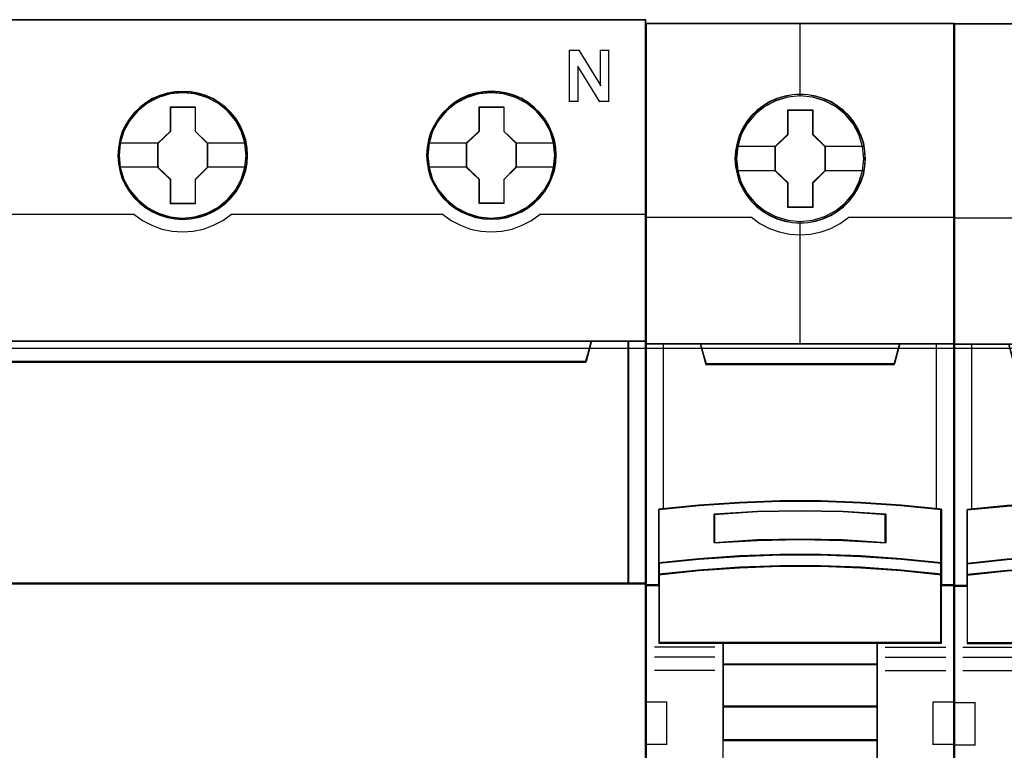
# Model space of a CAD drawing. Header units: millimetres. Extents: x 203 to 3426, y 719 to 2381.
# Tile 32 of 185: x 2538.79 to 2544.74, y 1085.27 to 1089.69. Entities that reach past the tile are written whole.
import ezdxf

# ---------------------------------------------------------------- set-up
doc = ezdxf.new("R2010")
doc.units = ezdxf.units.MM
doc.layers.add('45', color=7, linetype='Continuous')
doc.layers.add('E_Legrand_obudowy', color=7, linetype='Continuous')

# ---------------------------------------------------------------- blocks, each defined once
blk = doc.blocks.new('XL3 160 wnękowa 6x24M')
at = {"layer": 'E_Legrand_obudowy'}
blk.add_lwpolyline([(-215.641, -623.885), (215.545, -623.885), (215.545, -668.998), (-215.641, -668.998), (-215.641, -623.885)], dxfattribs=at)
blk = doc.blocks.new('P304 TX3')
at = {"layer": '45', "color": 139}
for points in [[(72.05327, 41.032708), (-0.0215, 41.032708), (-0.0215, -41.032709), (72.05327, -41.032709), (72.05327, 41.032708)], [(72.05327, 41.032708), (-0.0215, 41.032708), (-0.0215, -41.032709), (72.05327, -41.032709), (72.05327, 41.032708)], [(72.03177, 41.011153), (0, 41.011153), (0, -41.011153), (72.03177, -41.011153), (72.03177, 41.011153)], [(48.729481, 33.107466), (48.656651, 33.826716), (48.449366, 34.512769), (48.102023, 35.143496), (47.637031, 35.702297), (47.082402, 36.155978), (46.438136, 36.493472), (45.74345, 36.703714), (45.020752, 36.770106), (44.298054, 36.703714), (43.597765, 36.493472), (42.964704, 36.155978), (42.398871, 35.702297), (41.933879, 35.143496), (41.592138, 34.512769), (41.384852, 33.826716), (41.312022, 33.107466), (41.384852, 32.393749), (41.592138, 31.707696), (41.933879, 31.076969), (42.398871, 30.5237), (42.964704, 30.07002), (43.597765, 29.732526), (44.298054, 29.516751), (45.020752, 29.444826), (45.74345, 29.516751), (46.438136, 29.732526), (47.082402, 30.07002), (47.637031, 30.5237), (48.102023, 31.076969), (48.449366, 31.707696), (48.656651, 32.393749), (48.729481, 33.107466)], [(48.724106, 33.112855), (48.651272, 33.832104), (48.443974, 34.512625), (48.102212, 35.148885), (47.642794, 35.702153), (47.076926, 36.155834), (46.438223, 36.493328), (45.737892, 36.709103), (45.015149, 36.775495), (44.292407, 36.709103), (43.60328, 36.493328), (42.958975, 36.155834), (42.39871, 35.702153), (41.939292, 35.148885), (41.59753, 34.512625), (41.384629, 33.832104), (41.317397, 33.112855), (41.384629, 32.399138), (41.59753, 31.707552), (41.939292, 31.082358), (42.39871, 30.523556), (42.958975, 30.069876), (43.60328, 29.732382), (44.292407, 29.52214), (45.015149, 29.450215), (45.737892, 29.52214), (46.438223, 29.732382), (47.076926, 30.069876), (47.642794, 30.523556), (48.102212, 31.082358), (48.443974, 31.707552), (48.651272, 32.399138), (48.724106, 33.112855)], [(66.735632, 33.112855), (66.6628, 33.832104), (66.455508, 34.512625), (66.113757, 35.148885), (65.654353, 35.702153), (65.088502, 36.155834), (64.444217, 36.493328), (63.749509, 36.709103), (63.026789, 36.775495), (62.304069, 36.709103), (61.614963, 36.493328), (60.970678, 36.155834), (60.41043, 35.702153), (59.951026, 35.148885), (59.603672, 34.512625), (59.390778, 33.832104), (59.323548, 33.112855), (59.390778, 32.399138), (59.603672, 31.707552), (59.951026, 31.082358), (60.41043, 30.523556), (60.970678, 30.069876), (61.614963, 29.732382), (62.304069, 29.52214), (63.026789, 29.450215), (63.749509, 29.52214), (64.444217, 29.732382), (65.088502, 30.069876), (65.654353, 30.523556), (66.113757, 31.082358), (66.455508, 31.707552), (66.6628, 32.399138), (66.735632, 33.112855)], [(66.735632, 33.107466), (66.6628, 33.826716), (66.455508, 34.512769), (66.113757, 35.143496), (65.648751, 35.702297), (65.094105, 36.155978), (64.449819, 36.493472), (63.749509, 36.703714), (63.032391, 36.770106), (62.309671, 36.703714), (61.609361, 36.493472), (60.97628, 36.155978), (60.41043, 35.702297), (59.945424, 35.143496), (59.603672, 34.512769), (59.39638, 33.826716), (59.323548, 33.107466), (59.39638, 32.393749), (59.603672, 31.707696), (59.945424, 31.076969), (60.41043, 30.5237), (60.97628, 30.07002), (61.609361, 29.732526), (62.309671, 29.516751), (63.032391, 29.444826), (63.749509, 29.516751), (64.449819, 29.732526), (65.094105, 30.07002), (65.648751, 30.5237), (66.113757, 31.076969), (66.455508, 31.707696), (66.6628, 32.393749), (66.735632, 33.107466)]]:
    blk.add_lwpolyline(points, close=True, dxfattribs=at)
for points in [[(67.575919, 39.250786), (68.170749, 39.250786)], [(67.575919, 39.250786), (67.575919, 36.236607)], [(68.12775, 39.250786), (69.419534, 37.165291)], [(69.374743, 39.250786), (69.914031, 39.250786)], [(69.374743, 39.250786), (69.374743, 37.165291)], [(69.871032, 39.250786), (69.871032, 36.236607)], [(68.072208, 38.325696), (68.072208, 36.236607)], [(69.351451, 36.236607), (68.072208, 38.325696)], [(67.575919, 36.279718), (68.115208, 36.279718)], [(69.308451, 36.279718), (69.914031, 36.279718)], [(29.818544, 29.669362), (42.215017, 29.669362)], [(42.170226, 29.669362), (42.675399, 29.312978), (43.219863, 29.025571), (43.798006, 28.807142), (44.404214, 28.680683), (45.016035, 28.634698), (45.633469, 28.680683), (46.234063, 28.807142), (46.823432, 29.025571), (47.367896, 29.312978), (47.873069, 29.669362)], [(47.828278, 29.669362), (60.224751, 29.669362)], [(60.17996, 29.669362), (60.685154, 29.312978), (61.229641, 29.025571), (61.807808, 28.807142), (62.414041, 28.680683), (63.025888, 28.634698), (63.643347, 28.680683), (64.243967, 28.807142), (64.827747, 29.025571), (65.377848, 29.312978), (65.877429, 29.669362)], [(65.832637, 29.669362), (72.05327, 29.669362)], [(-0.0215, 22.261452), (72.05327, 22.261452)], [(68.878454, 22.261452), (68.511164, 21.034584)], [(71.012317, 8.08152), (71.012317, 22.261452)], [(3.475814, 21.077695), (68.555956, 21.077695)], [(72.05327, 8.126427), (17.23753, 8.126427)]]:
    blk.add_lwpolyline(points, dxfattribs=at)
at = {"layer": '45', "color": 7}
for points in [[(48.802939, 33.107394), (48.780532, 33.555525), (48.707707, 34.009188), (48.550853, 34.435188), (48.371592, 34.850124), (48.136312, 35.242929), (47.856216, 35.585943), (47.531305, 35.906826), (47.167181, 36.18345), (46.791852, 36.426879), (46.366107, 36.60945), (45.93476, 36.736697), (45.481005, 36.819685), (45.02725, 36.847347), (44.573495, 36.819685), (44.130943, 36.736697), (43.68279, 36.60945), (43.268249, 36.426879), (42.881717, 36.18345), (42.523194, 35.906826), (42.187079, 35.585943), (41.923789, 35.242929), (41.677305, 34.850124), (41.481238, 34.435188), (41.363598, 34.009188), (41.273967, 33.555525), (41.240356, 33.107394), (41.273967, 32.659264), (41.363598, 32.222198), (41.481238, 31.796198), (41.677305, 31.381262), (41.923789, 30.988457), (42.187079, 30.628846), (42.523194, 30.313495), (42.881717, 30.036871), (43.268249, 29.804507), (43.68279, 29.621935), (44.130943, 29.483623), (44.573495, 29.395104), (45.02725, 29.372974), (45.481005, 29.395104), (45.93476, 29.483623), (46.366107, 29.621935), (46.791852, 29.804507), (47.167181, 30.036871), (47.531305, 30.313495), (47.856216, 30.628846), (48.136312, 30.988457), (48.371592, 31.381262), (48.550853, 31.796198), (48.707707, 32.222198), (48.780532, 32.659264), (48.802939, 33.107394)], [(48.802939, 33.107394), (48.780532, 33.555525), (48.707707, 34.009188), (48.550853, 34.435188), (48.371592, 34.850124), (48.136312, 35.242929), (47.856216, 35.585943), (47.531305, 35.906826), (47.167181, 36.18345), (46.791852, 36.426879), (46.366107, 36.60945), (45.93476, 36.736697), (45.481005, 36.819685), (45.02725, 36.847347), (44.573495, 36.819685), (44.130943, 36.736697), (43.68279, 36.60945), (43.268249, 36.426879), (42.881717, 36.18345), (42.523194, 35.906826), (42.187079, 35.585943), (41.923789, 35.242929), (41.677305, 34.850124), (41.481238, 34.435188), (41.363598, 34.009188), (41.273967, 33.555525), (41.240356, 33.107394), (41.273967, 32.659264), (41.363598, 32.222198), (41.481238, 31.796198), (41.677305, 31.381262), (41.923789, 30.988457), (42.187079, 30.628846), (42.523194, 30.313495), (42.881717, 30.036871), (43.268249, 29.804507), (43.68279, 29.621935), (44.130943, 29.483623), (44.573495, 29.395104), (45.02725, 29.372974), (45.481005, 29.395104), (45.93476, 29.483623), (46.366107, 29.621935), (46.791852, 29.804507), (47.167181, 30.036871), (47.531305, 30.313495), (47.856216, 30.628846), (48.136312, 30.988457), (48.371592, 31.381262), (48.550853, 31.796198), (48.707707, 32.222198), (48.780532, 32.659264), (48.802939, 33.107394)], [(48.781439, 33.106511), (48.759159, 33.552165), (48.686748, 34.00332), (48.530787, 34.426966), (48.352545, 34.839608), (48.118602, 35.230242), (47.840099, 35.57136), (47.517035, 35.890469), (47.154981, 36.165564), (46.781787, 36.407647), (46.358463, 36.58921), (45.929568, 36.715753), (45.478393, 36.798282), (45.027218, 36.825791), (44.576043, 36.798282), (44.136008, 36.715753), (43.690403, 36.58921), (43.278218, 36.407647), (42.893884, 36.165564), (42.5374, 35.890469), (42.203196, 35.57136), (41.941403, 35.230242), (41.696321, 34.839608), (41.501369, 34.426966), (41.384397, 34.00332), (41.295276, 33.552165), (41.261856, 33.106511), (41.295276, 32.660858), (41.384397, 32.226208), (41.501369, 31.802563), (41.696321, 31.389921), (41.941403, 30.999286), (42.203196, 30.641663), (42.5374, 30.328055), (42.893884, 30.05296), (43.278218, 29.821881), (43.690403, 29.640318), (44.136008, 29.502771), (44.576043, 29.414741), (45.027218, 29.392733), (45.478393, 29.414741), (45.929568, 29.502771), (46.358463, 29.640318), (46.781787, 29.821881), (47.154981, 30.05296), (47.517035, 30.328055), (47.840099, 30.641663), (48.118602, 30.999286), (48.352545, 31.389921), (48.530787, 31.802563), (48.686748, 32.226208), (48.759159, 32.660858), (48.781439, 33.106511)], [(66.812674, 33.112783), (66.784664, 33.560913), (66.717441, 34.014576), (66.560587, 34.440577), (66.381326, 34.855513), (66.146046, 35.248318), (65.86595, 35.591332), (65.535437, 35.912215), (65.171313, 36.188839), (64.801587, 36.432268), (64.370239, 36.614839), (63.944494, 36.742086), (63.485137, 36.825073), (63.031382, 36.852736), (62.577627, 36.825073), (62.135076, 36.742086), (61.686923, 36.614839), (61.277983, 36.432268), (60.885849, 36.188839), (60.527326, 35.912215), (60.196814, 35.591332), (59.933524, 35.248318), (59.687039, 34.855513), (59.490972, 34.440577), (59.36773, 34.014576), (59.2781, 33.560913), (59.25009, 33.112783), (59.2781, 32.664653), (59.36773, 32.227587), (59.490972, 31.801587), (59.687039, 31.386651), (59.933524, 30.993845), (60.196814, 30.634235), (60.527326, 30.318884), (60.885849, 30.04226), (61.277983, 29.809896), (61.686923, 29.627324), (62.135076, 29.489012), (62.577627, 29.400493), (63.031382, 29.378363), (63.485137, 29.400493), (63.944494, 29.489012), (64.370239, 29.627324), (64.801587, 29.809896), (65.171313, 30.04226), (65.535437, 30.318884), (65.86595, 30.634235), (66.146046, 30.993845), (66.381326, 31.386651), (66.560587, 31.801587), (66.717441, 32.227587), (66.784664, 32.664653), (66.812674, 33.112783)], [(66.812674, 33.112783), (66.784664, 33.560913), (66.717441, 34.014576), (66.560587, 34.440577), (66.381326, 34.855513), (66.146046, 35.248318), (65.86595, 35.591332), (65.535437, 35.912215), (65.171313, 36.188839), (64.801587, 36.432268), (64.370239, 36.614839), (63.944494, 36.742086), (63.485137, 36.825073), (63.031382, 36.852736), (62.577627, 36.825073), (62.135076, 36.742086), (61.686923, 36.614839), (61.277983, 36.432268), (60.885849, 36.188839), (60.527326, 35.912215), (60.196814, 35.591332), (59.933524, 35.248318), (59.687039, 34.855513), (59.490972, 34.440577), (59.36773, 34.014576), (59.2781, 33.560913), (59.25009, 33.112783), (59.2781, 32.664653), (59.36773, 32.227587), (59.490972, 31.801587), (59.687039, 31.386651), (59.933524, 30.993845), (60.196814, 30.634235), (60.527326, 30.318884), (60.885849, 30.04226), (61.277983, 29.809896), (61.686923, 29.627324), (62.135076, 29.489012), (62.577627, 29.400493), (63.031382, 29.378363), (63.485137, 29.400493), (63.944494, 29.489012), (64.370239, 29.627324), (64.801587, 29.809896), (65.171313, 30.04226), (65.535437, 30.318884), (65.86595, 30.634235), (66.146046, 30.993845), (66.381326, 31.386651), (66.560587, 31.801587), (66.717441, 32.227587), (66.784664, 32.664653), (66.812674, 33.112783)], [(66.791174, 33.112799), (66.763323, 33.558345), (66.696483, 34.009391), (66.540521, 34.432934), (66.362279, 34.845477), (66.128336, 35.236017), (65.849833, 35.577052), (65.5212, 35.896084), (65.159145, 36.171113), (64.791521, 36.413137), (64.362627, 36.594656), (63.939302, 36.721169), (63.482557, 36.803677), (63.031382, 36.83118), (62.580207, 36.803677), (62.140172, 36.721169), (61.694567, 36.594656), (61.287952, 36.413137), (60.898048, 36.171113), (60.541564, 35.896084), (60.212931, 35.577052), (59.951138, 35.236017), (59.706055, 34.845477), (59.511103, 34.432934), (59.388561, 34.009391), (59.29944, 33.558345), (59.27159, 33.112799), (59.29944, 32.667253), (59.388561, 32.232709), (59.511103, 31.809165), (59.706055, 31.396623), (59.951138, 31.006083), (60.212931, 30.648546), (60.541564, 30.335014), (60.898048, 30.059986), (61.287952, 29.828962), (61.694567, 29.647444), (62.140172, 29.50993), (62.580207, 29.421921), (63.031382, 29.399918), (63.482557, 29.421921), (63.939302, 29.50993), (64.362627, 29.647444), (64.791521, 29.828962), (65.159145, 30.059986), (65.5212, 30.335014), (65.849833, 30.648546), (66.128336, 31.006083), (66.362279, 31.396623), (66.540521, 31.809165), (66.696483, 32.232709), (66.763323, 32.667253), (66.791174, 33.112799)], [(44.313607, 35.945608), (45.755611, 35.945608), (45.755611, 34.526421), (46.473786, 33.827915), (46.473786, 32.403184), (45.755611, 31.688047), (45.755611, 30.285491), (44.313607, 30.285491), (44.313607, 31.688047), (43.578468, 32.403184), (43.578468, 33.827915), (44.313607, 34.526421), (44.313607, 35.945608)], [(44.313607, 35.945608), (45.755611, 35.945608), (45.755611, 35.945608), (45.755611, 34.526421), (45.755611, 34.526421), (46.473786, 33.827915), (46.473786, 33.827915), (46.473786, 32.403184), (46.473786, 32.403184), (45.755611, 31.688047), (45.755611, 31.688047), (45.755611, 30.285491), (45.755611, 30.285491), (44.313607, 30.285491), (44.313607, 30.285491), (44.313607, 31.688047), (44.313607, 31.688047), (43.578468, 32.403184), (43.578468, 32.403184), (43.578468, 33.827915), (43.578468, 33.827915), (44.313607, 34.526421), (44.313607, 34.526421), (44.313607, 35.945608), (44.313607, 35.945608)], [(44.324644, 35.924053), (45.746124, 35.924053), (45.746124, 34.515675), (46.454077, 33.822489), (46.454077, 32.40861), (45.746124, 31.698919), (45.746124, 30.307046), (44.324644, 30.307046), (44.324644, 31.698919), (43.599968, 32.40861), (43.599968, 33.822489), (44.324644, 34.515675), (44.324644, 35.924053)], [(62.32408, 35.950997), (63.761318, 35.950997), (63.761318, 34.53181), (64.479936, 33.833304), (64.479936, 32.408573), (63.761318, 31.693435), (63.761318, 30.290879), (62.32408, 30.290879), (62.32408, 31.693435), (61.582827, 32.408573), (61.582827, 33.833304), (62.32408, 34.53181), (62.32408, 35.950997)], [(62.32408, 35.950997), (63.761318, 35.950997), (63.761318, 35.950997), (63.761318, 34.53181), (63.761318, 34.53181), (64.479936, 33.833304), (64.479936, 33.833304), (64.479936, 32.408573), (64.479936, 32.408573), (63.761318, 31.693435), (63.761318, 31.693435), (63.761318, 30.290879), (63.761318, 30.290879), (62.32408, 30.290879), (62.32408, 30.290879), (62.32408, 31.693435), (62.32408, 31.693435), (61.582827, 32.408573), (61.582827, 32.408573), (61.582827, 33.833304), (61.582827, 33.833304), (62.32408, 34.53181), (62.32408, 34.53181), (62.32408, 35.950997), (62.32408, 35.950997)], [(62.334578, 35.929441), (63.750484, 35.929441), (63.750484, 34.521064), (64.458436, 33.827878), (64.458436, 32.413999), (63.750484, 31.704308), (63.750484, 30.312435), (62.334578, 30.312435), (62.334578, 31.704308), (61.604327, 32.413999), (61.604327, 33.827878), (62.334578, 34.521064), (62.334578, 35.929441)], [(68.555008, 21.075193), (3.478097, 21.075193), (3.154886, 22.261452), (-0.0215, 22.261452), (-0.0215, 8.08152), (0.725229, 8.08152), (0.725229, 8.710513), (0.725229, 9.383646), (0.725229, 12.528611), (3.082442, 12.765863), (5.439655, 12.931388), (7.802441, 13.01415), (10.170799, 13.01415), (12.533585, 12.931388), (14.890798, 12.765863), (17.248011, 12.528611), (17.248011, 9.383646), (17.248011, 8.710513), (17.248011, 8.08152), (17.99474, 8.08152), (71.057108, 8.08152), (71.057108, 22.261452), (68.878219, 22.261452), (68.555008, 21.075193)], [(3.476536, 21.034584), (68.555234, 21.034584), (68.878454, 22.261452), (3.153316, 22.261452), (3.476536, 21.034584)], [(71.012317, 22.261452), (71.012317, 8.08152), (72.05327, 8.08152), (72.05327, 22.261452), (71.012317, 22.261452)]]:
    blk.add_lwpolyline(points, close=True, dxfattribs=at)
for points in [[(41.312022, 33.843946), (43.62326, 33.843946)], [(46.430786, 33.843946), (48.729481, 33.843946)], [(59.323548, 33.849335), (61.627619, 33.849335)], [(64.435145, 33.849335), (66.741007, 33.849335)], [(41.312022, 32.430264), (43.62326, 32.430264)], [(46.430786, 32.430264), (48.729481, 32.430264)], [(59.323548, 32.435653), (61.627619, 32.435653)], [(64.435145, 32.435653), (66.741007, 32.435653)]]:
    blk.add_lwpolyline(points, dxfattribs=at)
at = {"layer": '45', "color": 140}
for points in [[(68.555008, 21.075193), (3.478097, 21.075193), (3.154886, 22.261452), (-0.0215, 22.261452), (-0.0215, 8.08152), (0.725229, 8.08152), (0.725229, 8.710513), (0.725229, 9.383646), (0.725229, 12.528611), (3.082442, 12.765863), (5.439655, 12.931388), (7.802441, 13.01415), (10.170799, 13.01415), (12.533585, 12.931388), (14.890798, 12.765863), (17.248011, 12.528611), (17.248011, 9.383646), (17.248011, 8.710513), (17.248011, 8.08152), (17.99474, 8.08152), (71.057108, 8.08152), (71.057108, 22.261452), (68.878219, 22.261452), (68.555008, 21.075193)], [(68.535021, 21.057244), (3.49748, 21.057244), (3.174464, 22.239897), (0, 22.239897), (0, 8.103075), (0.746277, 8.103075), (0.746277, 8.730156), (0.746277, 9.401242), (0.746277, 12.536646), (3.102064, 12.773177), (5.457851, 12.938198), (7.819208, 13.020709), (10.186133, 13.020709), (12.547489, 12.938198), (14.903276, 12.773177), (17.259063, 12.536646), (17.259063, 9.401242), (17.259063, 8.730156), (17.259063, 8.103075), (18.005341, 8.103075), (71.035609, 8.103075), (71.035609, 22.239897), (68.858037, 22.239897), (68.535021, 21.057244)], [(3.497824, 21.05614), (68.533945, 21.05614), (68.856954, 22.239897), (3.174816, 22.239897), (3.497824, 21.05614)], [(71.012317, 22.261452), (71.012317, 8.08152), (72.05327, 8.08152), (72.05327, 22.261452), (71.012317, 22.261452)]]:
    blk.add_lwpolyline(points, close=True, dxfattribs=at)
at = {"layer": '45', "color": 59}
for points in [[(3.476536, 21.034584), (68.555234, 21.034584), (68.878454, 22.261452), (3.153316, 22.261452), (3.476536, 21.034584)], [(71.033817, 22.239897), (71.033817, 8.103075), (72.03177, 8.103075), (72.03177, 22.239897), (71.033817, 22.239897)]]:
    blk.add_lwpolyline(points, close=True, dxfattribs=at)
blk = doc.blocks.new('S301 TX3')
at = {"layer": '45', "color": 7}
for points in [[(17.986, 40.875), (0, 40.875), (0, -40.875), (17.986, -40.875), (17.986, 40.875)], [(12.8, 32.973), (12.777, 33.424), (12.705, 33.876), (12.548, 34.311), (12.364, 34.729), (12.13, 35.12), (11.851, 35.467), (11.516, 35.786), (11.148, 36.067), (10.779, 36.309), (10.344, 36.497), (9.909, 36.623), (9.451, 36.711), (8.999, 36.733), (8.541, 36.711), (8.095, 36.623), (7.643, 36.497), (7.23, 36.309), (6.839, 36.067), (6.476, 35.786), (6.136, 35.467), (5.873, 35.12), (5.628, 34.729), (5.427, 34.311), (5.31, 33.876), (5.22, 33.424), (5.187, 32.973), (5.22, 32.527), (5.31, 32.086), (5.427, 31.651), (5.628, 31.238), (5.873, 30.842), (6.136, 30.484), (6.476, 30.165), (6.839, 29.884), (7.23, 29.652), (7.643, 29.465), (8.095, 29.333), (8.541, 29.24), (8.999, 29.218), (9.451, 29.24), (9.909, 29.333), (10.344, 29.465), (10.779, 29.652), (11.148, 29.884), (11.516, 30.165), (11.851, 30.484), (12.13, 30.842), (12.364, 31.238), (12.548, 31.651), (12.705, 32.086), (12.777, 32.527), (12.8, 32.973)], [(12.8, 32.973), (12.777, 33.424), (12.705, 33.876), (12.548, 34.311), (12.364, 34.729), (12.13, 35.12), (11.851, 35.467), (11.516, 35.786), (11.148, 36.067), (10.779, 36.309), (10.344, 36.497), (9.909, 36.623), (9.451, 36.711), (8.999, 36.733), (8.541, 36.711), (8.095, 36.623), (7.643, 36.497), (7.23, 36.309), (6.839, 36.067), (6.476, 35.786), (6.136, 35.467), (5.873, 35.12), (5.628, 34.729), (5.427, 34.311), (5.31, 33.876), (5.22, 33.424), (5.187, 32.973), (5.22, 32.527), (5.31, 32.086), (5.427, 31.651), (5.628, 31.238), (5.873, 30.842), (6.136, 30.484), (6.476, 30.165), (6.839, 29.884), (7.23, 29.652), (7.643, 29.465), (8.095, 29.333), (8.541, 29.24), (8.999, 29.218), (9.451, 29.24), (9.909, 29.333), (10.344, 29.465), (10.779, 29.652), (11.148, 29.884), (11.516, 30.165), (11.851, 30.484), (12.13, 30.842), (12.364, 31.238), (12.548, 31.651), (12.705, 32.086), (12.777, 32.527), (12.8, 32.973)], [(8.278, 35.83), (9.73, 35.83), (9.73, 34.401), (10.451, 33.695), (10.451, 32.266), (9.73, 31.549), (9.73, 30.132), (8.278, 30.132), (8.278, 31.549), (7.541, 32.266), (7.541, 33.695), (8.278, 34.401), (8.278, 35.83)], [(8.278, 35.83), (9.73, 35.83), (9.73, 35.83), (9.73, 34.401), (9.73, 34.401), (10.451, 33.695), (10.451, 33.695), (10.451, 32.266), (10.451, 32.266), (9.73, 31.549), (9.73, 31.549), (9.73, 30.132), (9.73, 30.132), (8.278, 30.132), (8.278, 30.132), (8.278, 31.549), (8.278, 31.549), (7.541, 32.266), (7.541, 32.266), (7.541, 33.695), (7.541, 33.695), (8.278, 34.401), (8.278, 34.401), (8.278, 35.83), (8.278, 35.83)], [(8.287, 35.812), (9.72, 35.812), (9.72, 34.393), (10.431, 33.691), (10.431, 32.272), (9.72, 31.56), (9.72, 30.151), (8.287, 30.151), (8.287, 31.56), (7.559, 32.272), (7.559, 33.691), (8.287, 34.393), (8.287, 35.812)], [(7.813, 12.971), (10.173, 12.971), (12.533, 12.883), (14.887, 12.718), (17.241, 12.488), (17.241, 9.351), (17.241, 8.681), (17.241, 8.049), (17.986, 8.049), (17.986, 22.167), (16.985, 22.167), (14.809, 22.167), (14.492, 20.986), (3.495, 20.986), (3.178, 22.167), (1.002, 22.167), (0, 22.167), (0, 8.049), (0.746, 8.049), (0.746, 8.681), (0.746, 9.351), (0.746, 12.488), (3.089, 12.718), (5.454, 12.883), (7.813, 12.971)], [(3.487, 20.951), (14.498, 20.951), (14.815, 22.167), (8.987, 22.167), (3.169, 22.167), (3.487, 20.951)], [(12.532, 9.752), (14.887, 9.591), (17.241, 9.348), (17.241, 12.508), (14.887, 12.741), (12.532, 12.907), (10.172, 12.995), (7.812, 12.995), (5.452, 12.907), (3.087, 12.741), (0.744, 12.508), (0.744, 9.348), (3.087, 9.591), (5.452, 9.752), (7.812, 9.835), (10.172, 9.835), (12.532, 9.752)], [(13.998, 12.22), (13.998, 10.547), (11.495, 10.687), (8.987, 10.732), (6.489, 10.687), (3.986, 10.547), (3.986, 12.22), (6.489, 12.365), (8.987, 12.41), (11.495, 12.365), (13.998, 12.22)], [(11.495, 10.687), (13.998, 10.547), (13.998, 12.22), (11.495, 12.365), (8.987, 12.41), (6.489, 12.365), (3.986, 12.22), (3.986, 10.547), (6.489, 10.687), (8.987, 10.732), (11.495, 10.687)], [(14.887, 9.618), (12.532, 9.782), (10.172, 9.867), (7.812, 9.867), (5.452, 9.782), (3.087, 9.618), (0.744, 9.368), (0.744, 8.678), (3.087, 8.927), (5.452, 9.091), (7.812, 9.176), (10.172, 9.176), (12.532, 9.091), (14.887, 8.927), (17.241, 8.678), (17.241, 9.368), (14.887, 9.618)], [(12.532, 9.116), (10.172, 9.199), (7.812, 9.199), (5.452, 9.116), (3.087, 8.956), (0.744, 8.712), (0.744, 8.077), (0.744, 4.686), (4.495, 4.686), (13.49, 4.686), (17.241, 4.686), (17.241, 8.077), (17.241, 8.712), (14.887, 8.956), (12.532, 9.116)], [(4.486, 3.43), (13.498, 3.43), (13.498, 4.723), (4.486, 4.723), (4.486, 3.43)], [(13.498, 3.468), (4.486, 3.468), (4.486, 0.964), (13.498, 0.964), (13.498, 3.468)], [(13.498, 1.004), (4.486, 1.004), (4.486, -1.002), (13.498, -1.002), (13.498, 1.004)], [(4.486, -5.434), (13.498, -5.434), (13.498, -0.964), (4.486, -0.964), (4.486, -5.434)]]:
    blk.add_lwpolyline(points, close=True, dxfattribs=at)
at = {"layer": '45', "color": 139}
for points in [[(17.986, 40.875), (0, 40.875), (0, -40.875), (17.986, -40.875), (17.986, 40.875)], [(12.78, 32.973), (12.758, 33.422), (12.685, 33.871), (12.53, 34.304), (12.347, 34.721), (12.113, 35.11), (11.836, 35.455), (11.503, 35.773), (11.136, 36.052), (10.769, 36.293), (10.336, 36.48), (9.903, 36.606), (9.448, 36.693), (8.998, 36.715), (8.542, 36.693), (8.098, 36.606), (7.648, 36.48), (7.237, 36.293), (6.849, 36.052), (6.488, 35.773), (6.149, 35.455), (5.888, 35.11), (5.644, 34.721), (5.444, 34.304), (5.327, 33.871), (5.238, 33.422), (5.205, 32.973), (5.238, 32.529), (5.327, 32.09), (5.444, 31.658), (5.644, 31.247), (5.888, 30.852), (6.149, 30.496), (6.488, 30.178), (6.849, 29.899), (7.237, 29.668), (7.648, 29.482), (8.098, 29.351), (8.542, 29.257), (8.998, 29.235), (9.448, 29.257), (9.903, 29.351), (10.336, 29.482), (10.769, 29.668), (11.136, 29.899), (11.503, 30.178), (11.836, 30.496), (12.113, 30.852), (12.347, 31.247), (12.53, 31.658), (12.685, 32.09), (12.758, 32.529), (12.78, 32.973)], [(12.71, 32.973), (12.632, 33.694), (12.425, 34.377), (12.085, 35.01), (11.616, 35.566), (11.058, 36.023), (10.416, 36.359), (9.718, 36.574), (8.992, 36.64), (8.267, 36.574), (7.569, 36.359), (6.933, 36.023), (6.369, 35.566), (5.9, 35.01), (5.559, 34.377), (5.353, 33.694), (5.275, 32.973), (5.353, 32.257), (5.559, 31.569), (5.9, 30.941), (6.369, 30.385), (6.933, 29.933), (7.569, 29.592), (8.267, 29.383), (8.992, 29.306), (9.718, 29.383), (10.416, 29.592), (11.058, 29.933), (11.616, 30.385), (12.085, 30.941), (12.425, 31.569), (12.632, 32.257), (12.71, 32.973)], [(12.705, 32.978), (12.632, 33.694), (12.426, 34.377), (12.079, 35.016), (11.622, 35.572), (11.058, 36.023), (10.41, 36.365), (9.712, 36.574), (8.987, 36.64), (8.267, 36.574), (7.574, 36.365), (6.927, 36.023), (6.363, 35.572), (5.905, 35.016), (5.559, 34.377), (5.347, 33.694), (5.28, 32.978), (5.347, 32.262), (5.559, 31.574), (5.905, 30.946), (6.363, 30.385), (6.927, 29.933), (7.574, 29.597), (8.267, 29.382), (8.987, 29.311), (9.712, 29.382), (10.41, 29.597), (11.058, 29.933), (11.622, 30.385), (12.079, 30.946), (12.426, 31.574), (12.632, 32.262), (12.705, 32.978)], [(12.525, 9.098), (10.17, 9.181), (7.815, 9.181), (5.46, 9.098), (3.1, 8.94), (0.761, 8.698), (0.761, 8.068), (0.761, 4.703), (4.505, 4.703), (13.48, 4.703), (17.223, 4.703), (17.223, 8.068), (17.223, 8.698), (14.874, 8.94), (12.525, 9.098)]]:
    blk.add_lwpolyline(points, close=True, dxfattribs=at)
at = {"layer": '45', "color": 59}
for points in [[(17.967, 40.857), (0.018, 40.857), (0.018, -40.855), (17.967, -40.855), (17.967, 40.857)], [(7.815, 12.977), (10.17, 12.977), (12.524, 12.889), (14.873, 12.725), (17.223, 12.494), (17.223, 9.366), (17.223, 8.697), (17.223, 8.067), (17.967, 8.067), (17.967, 22.149), (16.967, 22.149), (14.796, 22.149), (14.479, 20.971), (3.505, 20.971), (3.189, 22.149), (1.018, 22.149), (0.018, 22.149), (0.018, 8.067), (0.762, 8.067), (0.762, 8.697), (0.762, 9.366), (0.762, 12.494), (3.1, 12.725), (5.46, 12.889), (7.815, 12.977)], [(3.487, 20.951), (14.498, 20.951), (14.815, 22.167), (8.987, 22.167), (3.169, 22.167), (3.487, 20.951)], [(12.532, 9.752), (14.887, 9.591), (17.241, 9.348), (17.241, 12.508), (14.887, 12.741), (12.532, 12.907), (10.172, 12.995), (7.812, 12.995), (5.452, 12.907), (3.087, 12.741), (0.744, 12.508), (0.744, 9.348), (3.087, 9.591), (5.452, 9.752), (7.812, 9.835), (10.172, 9.835), (12.532, 9.752)], [(13.998, 12.22), (13.998, 10.547), (11.495, 10.687), (8.987, 10.732), (6.489, 10.687), (3.986, 10.547), (3.986, 12.22), (6.489, 12.365), (8.987, 12.41), (11.495, 12.365), (13.998, 12.22)], [(11.495, 10.687), (13.998, 10.547), (13.998, 12.22), (11.495, 12.365), (8.987, 12.41), (6.489, 12.365), (3.986, 12.22), (3.986, 10.547), (6.489, 10.687), (8.987, 10.732), (11.495, 10.687)], [(11.486, 10.702), (13.98, 10.565), (13.98, 12.205), (11.486, 12.348), (8.987, 12.392), (6.498, 12.348), (4.004, 12.205), (4.004, 10.565), (6.498, 10.702), (8.987, 10.746), (11.486, 10.702)], [(14.887, 9.618), (12.532, 9.782), (10.172, 9.867), (7.812, 9.867), (5.452, 9.782), (3.087, 9.618), (0.744, 9.368), (0.744, 8.678), (3.087, 8.927), (5.452, 9.091), (7.812, 9.176), (10.172, 9.176), (12.532, 9.091), (14.887, 8.927), (17.241, 8.678), (17.241, 9.368), (14.887, 9.618)], [(14.874, 9.608), (12.525, 9.766), (10.17, 9.849), (7.815, 9.849), (5.46, 9.766), (3.1, 9.608), (0.761, 9.366), (0.761, 8.698), (3.1, 8.939), (5.46, 9.098), (7.815, 9.18), (10.17, 9.18), (12.525, 9.098), (14.874, 8.939), (17.223, 8.698), (17.223, 9.366), (14.874, 9.608)], [(12.532, 9.116), (10.172, 9.199), (7.812, 9.199), (5.452, 9.116), (3.087, 8.956), (0.744, 8.712), (0.744, 8.077), (0.744, 4.686), (4.495, 4.686), (13.49, 4.686), (17.241, 4.686), (17.241, 8.077), (17.241, 8.712), (14.887, 8.956), (12.532, 9.116)], [(4.486, 3.43), (13.498, 3.43), (13.498, 4.723), (4.486, 4.723), (4.486, 3.43)], [(4.504, 3.448), (13.48, 3.448), (13.48, 4.705), (4.504, 4.705), (4.504, 3.448)], [(13.498, 3.468), (4.486, 3.468), (4.486, 0.964), (13.498, 0.964), (13.498, 3.468)], [(13.48, 3.45), (4.504, 3.45), (4.504, 0.982), (13.48, 0.982), (13.48, 3.45)], [(13.498, 1.004), (4.486, 1.004), (4.486, -1.002), (13.498, -1.002), (13.498, 1.004)], [(13.48, 0.984), (4.504, 0.984), (4.504, -0.984), (13.48, -0.984), (13.48, 0.984)], [(4.486, -5.434), (13.498, -5.434), (13.498, -0.964), (4.486, -0.964), (4.486, -5.434)]]:
    blk.add_lwpolyline(points, close=True, dxfattribs=at)
at = {"layer": '45', "color": 139}
for points in [[(8.967, 40.875), (8.967, 36.597)], [(0, 29.552), (6.185, 29.552)], [(6.147, 29.552), (6.65, 29.193), (7.198, 28.903), (7.774, 28.704), (8.384, 28.568), (8.988, 28.528), (9.603, 28.568), (10.212, 28.704), (10.788, 28.903), (11.325, 29.193), (11.839, 29.552)], [(8.967, 29.354), (8.967, 22.129)], [(11.8, 29.552), (17.986, 29.552)], [(0, 22.167), (17.986, 22.167)], [(3.169, 22.167), (3.526, 20.951)], [(14.815, 22.167), (14.46, 20.951)], [(3.487, 20.989), (14.498, 20.989)], [(17.241, 12.476), (14.887, 12.724), (12.532, 12.901), (10.172, 12.995), (7.812, 12.995), (5.452, 12.901), (3.087, 12.724), (0.744, 12.476)], [(0.744, 12.514), (0.744, 4.686)], [(13.998, 12.185), (11.495, 12.357), (8.987, 12.41), (6.489, 12.357), (3.986, 12.185)], [(3.986, 10.547), (3.986, 12.223)], [(13.961, 10.547), (13.961, 12.223)], [(17.203, 4.686), (17.203, 12.514)], [(13.998, 10.547), (11.495, 10.713), (8.987, 10.766), (6.489, 10.713), (3.986, 10.547)], [(17.241, 9.348), (14.887, 9.607), (12.532, 9.778), (10.172, 9.867), (7.812, 9.867), (5.452, 9.778), (3.087, 9.607), (0.744, 9.348)], [(17.241, 8.678), (14.887, 8.938), (12.532, 9.11), (10.172, 9.199), (7.812, 9.199), (5.452, 9.11), (3.087, 8.938), (0.744, 8.678)], [(0.783, 8.087), (0, 8.087)], [(17.986, 8.087), (17.203, 8.087)], [(17.241, 4.723), (0.744, 4.723)], [(4.486, 4.723), (4.486, -6.42)], [(4.486, 4.723), (13.498, 4.723)], [(13.461, 4.723), (13.461, -6.42)], [(4.026, 4.459), (0.5, 4.459)], [(13.961, 4.459), (17.487, 4.459)], [(4.026, 3.874), (0.5, 3.874)], [(4.486, 3.468), (13.498, 3.468)], [(13.961, 3.874), (17.487, 3.874)], [(4.026, 3.091), (0.5, 3.091)], [(13.961, 3.091), (17.487, 3.091)], [(0, 1.25), (1.233, 1.25)], [(1.193, 1.25), (1.193, -1.254)], [(16.754, -1.254), (16.754, 1.25)], [(16.754, 1.25), (17.986, 1.25)], [(4.486, 1.004), (13.498, 1.004)], [(4.486, -0.964), (13.498, -0.964)], [(0, -1.216), (1.233, -1.216)], [(16.754, -1.216), (17.986, -1.216)]]:
    blk.add_lwpolyline(points, dxfattribs=at)
at = {"layer": '45', "color": 7}
for points in [[(5.259, 33.709), (7.579, 33.709)], [(10.411, 33.709), (12.728, 33.709)], [(5.259, 32.29), (7.579, 32.29)], [(10.411, 32.29), (12.728, 32.29)]]:
    blk.add_lwpolyline(points, dxfattribs=at)
at = {"layer": '45', "color": 140}
for points in [[(7.813, 12.971), (10.173, 12.971), (12.533, 12.883), (14.887, 12.718), (17.241, 12.488), (17.241, 9.351), (17.241, 8.681), (17.241, 8.049), (17.986, 8.049), (17.986, 22.167), (16.985, 22.167), (14.809, 22.167), (14.492, 20.986), (3.495, 20.986), (3.178, 22.167), (1.002, 22.167), (0, 22.167), (0, 8.049), (0.746, 8.049), (0.746, 8.681), (0.746, 9.351), (0.746, 12.488), (3.089, 12.718), (5.454, 12.883), (7.813, 12.971)], [(3.506, 20.969), (14.481, 20.969), (14.797, 22.149), (8.988, 22.149), (3.189, 22.149), (3.506, 20.969)]]:
    blk.add_lwpolyline(points, close=True, dxfattribs=at)
for points in [[(1, 22.167), (1, 12.503)], [(16.947, 12.503), (16.947, 22.167)]]:
    blk.add_lwpolyline(points, dxfattribs=at)
blk = doc.blocks.new('G$CCC6CD2FA')
at = {"xscale": 0.103478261, "yscale": 0.103478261, "zscale": 0.103478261}
for name, p in [('P304 TX3', (-115.2145, 13.7542)), ('S301 TX3', (-107.7586, 13.7481)), ('S301 TX3', (-105.8974, 13.7453))]:
    blk.add_blockref(name, p, dxfattribs=at)
at = {"layer": 'E_Legrand_obudowy', "color": 67, "true_color": 0x727430, "xscale": 0.1, "yscale": 0.1, "zscale": 0.1}
blk.add_blockref('XL3 160 wnękowa 6x24M', (-112.1857, 78.4038), dxfattribs=at)

msp = doc.modelspace()

# ---------------------------------------------------------------- block references
msp.add_blockref('G$CCC6CD2FA', (2650.3343, 1071.6878))

doc.saveas('drawing.dxf')
